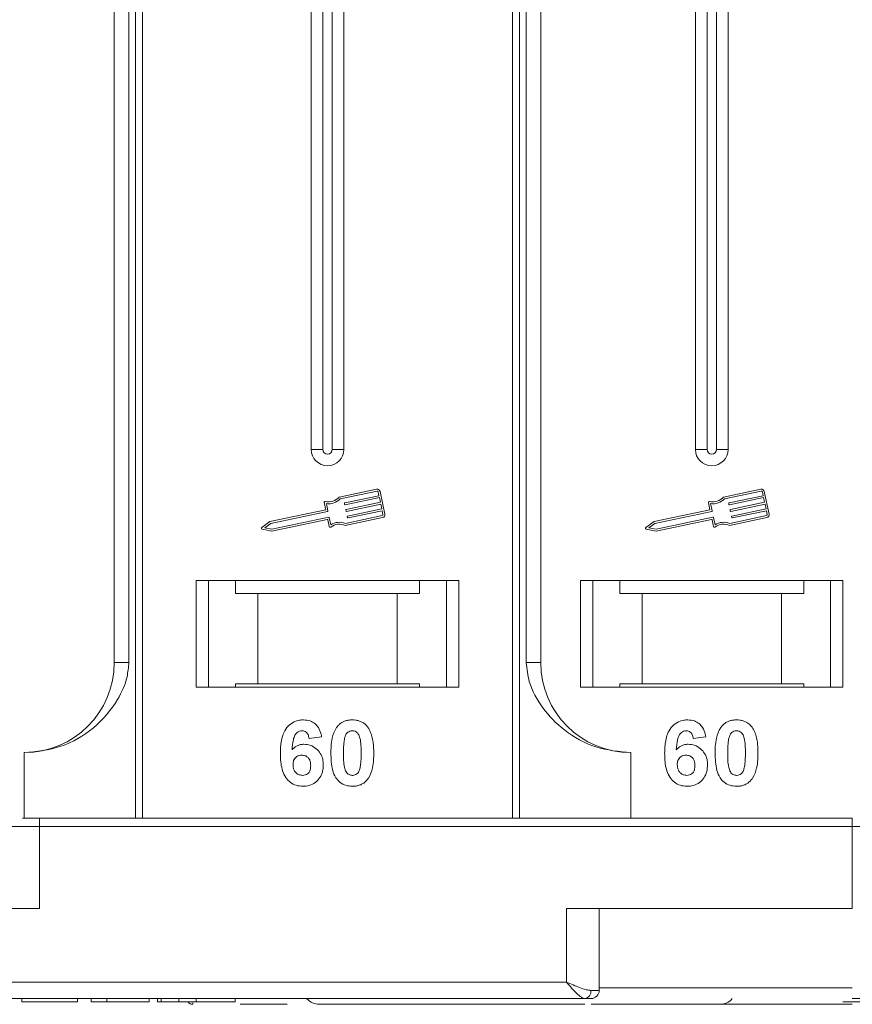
# Model space of a CAD drawing. Header units: millimetres. Extents: x 2205 to 3679, y 833 to 1866.
# Tile 22 of 86: x 2927 to 2978, y 1083 to 1143. Entities that reach past the tile are written whole.
import ezdxf

# ---------------------------------------------------------------- set-up
doc = ezdxf.new("R2010")
doc.units = ezdxf.units.MM

msp = doc.modelspace()

# ---------------------------------------------------------------- linework, layer by layer
at = {"color": 7, "linetype": 'Continuous', "lineweight": 15}
for p, q in [((2932.967, 1144.183), (2932.967, 1103.683)), ((2933.852, 1103.683), (2933.852, 1144.183)), ((2934.259, 1144.183), (2934.259, 1094.183)), ((2934.678, 1094.183), (2934.678, 1144.183)), ((2944.967, 1144.183), (2944.967, 1116.683)), ((2945.682, 1144.183), (2945.682, 1116.683)), ((2946.251, 1116.683), (2946.251, 1144.183)), ((2946.967, 1116.683), (2946.967, 1144.183)), ((2957.255, 1144.183), (2957.255, 1094.183)), ((2957.674, 1094.183), (2957.674, 1144.183)), ((2958.081, 1144.183), (2958.081, 1103.683)), ((2958.967, 1103.683), (2958.967, 1144.183)), ((2968.396, 1144.183), (2968.396, 1116.683)), ((2969.111, 1144.183), (2969.111, 1116.683)), ((2969.681, 1116.683), (2969.681, 1144.183)), ((2970.396, 1116.683), (2970.396, 1144.183)), ((2945.682, 1116.683), (2944.967, 1116.683)), ((2946.967, 1116.683), (2946.251, 1116.683)), ((2969.111, 1116.683), (2968.396, 1116.683)), ((2970.396, 1116.683), (2969.681, 1116.683)), ((2948.963, 1114.249), (2946.684, 1113.768)), ((2948.987, 1114.134), (2946.745, 1113.661)), ((2949.463, 1112.735), (2949.172, 1114.113)), ((2972.392, 1114.249), (2970.114, 1113.768)), ((2972.417, 1114.134), (2970.174, 1113.661)), ((2972.893, 1112.735), (2972.601, 1114.113)), ((2947.023, 1113.419), (2949.105, 1113.859)), ((2949.13, 1113.744), (2947.047, 1113.304)), ((2949.105, 1113.859), (2949.057, 1114.089)), ((2949.19, 1113.457), (2949.13, 1113.744)), ((2970.452, 1113.419), (2972.535, 1113.859)), ((2972.559, 1113.744), (2970.477, 1113.304)), ((2972.535, 1113.859), (2972.486, 1114.089)), ((2972.62, 1113.457), (2972.559, 1113.744)), ((2945.856, 1112.993), (2942.457, 1112.275)), ((2945.762, 1113.437), (2945.856, 1112.993)), ((2945.895, 1113.375), (2945.989, 1112.931)), ((2947.012, 1113.327), (2947, 1113.385)), ((2947.097, 1112.925), (2947.085, 1112.982)), ((2947.108, 1113.017), (2949.19, 1113.457)), ((2949.215, 1113.342), (2947.132, 1112.902)), ((2947.193, 1112.615), (2949.275, 1113.055)), ((2949.3, 1112.94), (2947.217, 1112.5)), ((2949.275, 1113.055), (2949.215, 1113.342)), ((2949.348, 1112.71), (2949.3, 1112.94)), ((2969.286, 1112.993), (2965.887, 1112.275)), ((2969.192, 1113.437), (2969.286, 1112.993)), ((2969.325, 1113.375), (2969.419, 1112.931)), ((2970.442, 1113.327), (2970.43, 1113.385)), ((2970.527, 1112.925), (2970.515, 1112.982)), ((2970.537, 1113.017), (2972.62, 1113.457)), ((2972.644, 1113.342), (2970.561, 1112.902)), ((2970.622, 1112.615), (2972.705, 1113.055)), ((2972.729, 1112.94), (2970.646, 1112.5)), ((2972.705, 1113.055), (2972.644, 1113.342)), ((2972.778, 1112.71), (2972.729, 1112.94)), ((2945.967, 1112.896), (2942.505, 1112.165)), ((2942.578, 1111.82), (2946.039, 1112.551)), ((2942.579, 1111.7), (2945.949, 1112.412)), ((2945.984, 1112.39), (2946.071, 1111.974)), ((2946.074, 1112.529), (2946.168, 1112.085)), ((2947.049, 1112.044), (2949.327, 1112.526)), ((2947.06, 1112.167), (2949.303, 1112.641)), ((2947.182, 1112.523), (2947.17, 1112.58)), ((2969.396, 1112.896), (2965.935, 1112.165)), ((2966.007, 1111.82), (2969.469, 1112.551)), ((2966.008, 1111.7), (2969.378, 1112.412)), ((2969.413, 1112.39), (2969.501, 1111.974)), ((2969.504, 1112.529), (2969.597, 1112.085)), ((2970.478, 1112.044), (2972.757, 1112.526)), ((2970.49, 1112.167), (2972.732, 1112.641)), ((2970.612, 1112.523), (2970.6, 1112.58)), ((2942.457, 1112.275), (2941.955, 1111.924)), ((2941.978, 1111.818), (2942.579, 1111.7)), ((2942.505, 1112.165), (2942.136, 1111.907)), ((2942.136, 1111.907), (2942.578, 1111.82)), ((2965.887, 1112.275), (2965.385, 1111.924)), ((2965.407, 1111.818), (2966.008, 1111.7)), ((2965.935, 1112.165), (2965.565, 1111.907)), ((2965.565, 1111.907), (2966.007, 1111.82)), ((2953.967, 1108.683), (2937.967, 1108.683)), ((2937.967, 1108.683), (2937.967, 1102.183)), ((2938.717, 1102.183), (2938.717, 1108.683)), ((2940.353, 1108.683), (2940.353, 1107.883)), ((2951.58, 1107.883), (2951.58, 1108.683)), ((2953.217, 1108.683), (2953.217, 1102.183)), ((2953.967, 1102.183), (2953.967, 1108.683)), ((2977.396, 1108.683), (2961.396, 1108.683)), ((2961.396, 1108.683), (2961.396, 1102.183)), ((2962.146, 1102.183), (2962.146, 1108.683)), ((2963.782, 1108.683), (2963.782, 1107.883)), ((2975.01, 1107.883), (2975.01, 1108.683)), ((2976.646, 1108.683), (2976.646, 1102.183)), ((2977.396, 1102.183), (2977.396, 1108.683)), ((2940.353, 1107.883), (2941.717, 1107.883)), ((2941.717, 1107.883), (2941.717, 1102.383)), ((2941.717, 1107.883), (2950.217, 1107.883)), ((2950.217, 1102.383), (2950.217, 1107.883)), ((2950.217, 1107.883), (2951.58, 1107.883)), ((2963.782, 1107.883), (2965.146, 1107.883)), ((2965.146, 1107.883), (2965.146, 1102.383)), ((2965.146, 1107.883), (2973.646, 1107.883)), ((2973.646, 1102.383), (2973.646, 1107.883)), ((2973.646, 1107.883), (2975.01, 1107.883)), ((2932.967, 1103.683), (2933.852, 1103.683)), ((2958.081, 1103.683), (2958.967, 1103.683)), ((2937.967, 1102.183), (2953.967, 1102.183)), ((2941.717, 1102.383), (2940.353, 1102.383)), ((2940.353, 1102.183), (2940.353, 1102.383)), ((2941.717, 1102.383), (2950.217, 1102.383)), ((2951.58, 1102.383), (2950.217, 1102.383)), ((2951.58, 1102.383), (2951.58, 1102.183)), ((2961.396, 1102.183), (2977.396, 1102.183)), ((2965.146, 1102.383), (2963.782, 1102.383)), ((2963.782, 1102.183), (2963.782, 1102.383)), ((2965.146, 1102.383), (2973.646, 1102.383)), ((2975.01, 1102.383), (2973.646, 1102.383)), ((2975.01, 1102.383), (2975.01, 1102.183)), ((2945.608, 1099.139), (2944.838, 1099.055)), ((2969.037, 1099.139), (2968.268, 1099.055)), ((2927.467, 1094.183), (2927.467, 1098.183)), ((2964.467, 1098.183), (2964.467, 1094.183)), ((2928.395, 1093.683), (2928.395, 1094.183)), ((2977.967, 1094.183), (2928.395, 1094.183)), ((2977.967, 1093.683), (2977.967, 1094.183)), ((2926.395, 1093.683), (2928.395, 1093.683)), ((2928.395, 1088.683), (2928.395, 1093.683)), ((2928.395, 1093.683), (2977.967, 1093.683)), ((2977.967, 1093.683), (2977.967, 1088.683)), ((2977.967, 1093.683), (2996.53, 1093.683)), ((2910.967, 1088.683), (2928.395, 1088.683)), ((2977.967, 1088.683), (2960.538, 1088.683)), ((2960.538, 1088.683), (2960.538, 1084.183)), ((2962.538, 1083.683), (2962.538, 1088.683)), ((2960.538, 1084.183), (2910.967, 1084.183)), ((2962.029, 1083.683), (2962.538, 1083.683)), ((2962.538, 1083.833), (2977.967, 1083.833)), ((2910.967, 1083.183), (2961.656, 1083.183)), ((2910.967, 1083.183), (2935.595, 1083.183)), ((2927.325, 1083.183), (2927.325, 1082.983)), ((2927.325, 1082.983), (2930.723, 1082.983)), ((2930.723, 1083.183), (2930.723, 1082.983)), ((2931.556, 1083.183), (2931.556, 1082.983)), ((2931.556, 1082.983), (2932.518, 1082.983)), ((2932.518, 1083.183), (2932.518, 1082.983)), ((2932.518, 1082.983), (2935.082, 1082.983)), ((2935.082, 1083.183), (2935.082, 1082.983)), ((2935.595, 1083.183), (2935.595, 1082.983)), ((2935.818, 1083.183), (2935.818, 1082.983)), ((2936.906, 1083.183), (2936.906, 1082.983)), ((2937.959, 1083.183), (2937.959, 1082.983)), ((2940.338, 1083.183), (2940.338, 1082.983)), ((2977.967, 1083.183), (3004.396, 1083.183)), ((2937.746, 1082.833), (2937.746, 1082.833))]:
    msp.add_line(p, q, dxfattribs=at)
for centre, radius, start, end in [((2945.967, 1116.683), 1, 180, 0), ((2945.967, 1116.683), 0.285, 180, 0), ((2969.396, 1116.683), 1, 180, 0), ((2969.396, 1116.683), 0.285, 180, 0), ((2948.999, 1114.077), 0.176, 11.9297, 101.9297), ((2948.999, 1114.077), 0.0587, 11.9297, 101.9297), ((2972.429, 1114.077), 0.176, 11.9297, 101.9297), ((2972.429, 1114.077), 0.0587, 11.9297, 101.9297), ((2946.038, 1114.355), 0.873, 256.41469, 317.74736), ((2946.038, 1114.355), 0.99, 261.69305, 315.48899), ((2969.468, 1114.355), 0.873, 256.41469, 317.74736), ((2969.468, 1114.355), 0.99, 261.69305, 315.48899), ((2945.82, 1113.449), 0.0587, 76.41469, 191.9297), ((2945.96, 1112.925), 0.0294, 281.9297, 11.9297), ((2947.029, 1113.391), 0.0294, 101.9297, 191.9297), ((2947.041, 1113.333), 0.0294, 191.9297, 281.9297), ((2947.114, 1112.988), 0.0294, 101.9297, 191.9297), ((2947.126, 1112.931), 0.0294, 191.9297, 281.9297), ((2969.249, 1113.449), 0.0587, 76.41469, 191.9297), ((2969.39, 1112.925), 0.0294, 281.9297, 11.9297), ((2970.458, 1113.391), 0.0294, 101.9297, 191.9297), ((2970.47, 1113.333), 0.0294, 191.9297, 281.9297), ((2970.543, 1112.988), 0.0294, 101.9297, 191.9297), ((2970.555, 1112.931), 0.0294, 191.9297, 281.9297), ((2945.955, 1112.383), 0.0294, 11.9297, 101.9297), ((2946.045, 1112.523), 0.0294, 11.9297, 101.9297), ((2947.199, 1112.586), 0.0294, 101.9297, 191.9297), ((2947.211, 1112.529), 0.0294, 191.9297, 281.9297), ((2949.291, 1112.698), 0.0587, 281.9297, 11.9297), ((2949.291, 1112.698), 0.176, 281.9297, 11.9297), ((2969.384, 1112.383), 0.0294, 11.9297, 101.9297), ((2969.475, 1112.523), 0.0294, 11.9297, 101.9297), ((2970.628, 1112.586), 0.0294, 101.9297, 191.9297), ((2970.64, 1112.529), 0.0294, 191.9297, 281.9297), ((2972.72, 1112.698), 0.0587, 281.9297, 11.9297), ((2972.72, 1112.698), 0.176, 281.9297, 11.9297), ((2941.989, 1111.876), 0.0587, 124.95116, 258.90824), ((2946.129, 1111.986), 0.0587, 191.9297, 307.44471), ((2946.695, 1111.246), 0.873, 66.11204, 127.44471), ((2946.695, 1111.246), 0.99, 68.37041, 122.16635), ((2965.419, 1111.876), 0.0587, 124.95116, 258.90824), ((2969.558, 1111.986), 0.0587, 191.9297, 307.44471), ((2970.125, 1111.246), 0.873, 66.11204, 127.44471), ((2970.125, 1111.246), 0.99, 68.37041, 122.16635), ((2927.467, 1103.683), 5.5, 270, 0), ((2964.467, 1103.683), 5.5, 180, 270), ((2961.582, 1083.627), 0.451, 279.5202, 7.08135), ((2962.038, 1083.683), 0.5, 270, 0), ((2937.746, 1083.183), 0.35, 215.64347, 270.00182), ((2945.467, 1083.833), 1, 221.2946, 270), ((2969.896, 1083.833), 1, 270, 319.04573)]:
    msp.add_arc(centre, radius, start, end, dxfattribs=at)
for points, knots in [([(2927.467, 1098.183), (2928.226, 1098.259), (2929.747, 1098.412), (2931.768, 1099.602), (2933.1, 1101.152), (2933.761, 1102.596), (2933.827, 1103.389), (2933.852, 1103.683)], [0, 0, 0, 0, 0.249096, 0.498243, 0.745205, 0.90541, 1, 1, 1, 1]), ([(2958.081, 1103.683), (2958.125, 1103.292), (2958.236, 1102.293), (2959.059, 1100.839), (2960.429, 1099.426), (2962.295, 1098.39), (2963.745, 1098.251), (2964.467, 1098.183)], [0, 0, 0, 0, 0.125713, 0.321276, 0.524466, 0.763484, 1, 1, 1, 1]), ([(2943.095, 1098.129), (2943.098, 1098.262), (2943.106, 1098.664), (2943.197, 1099.22), (2943.475, 1099.728), (2943.822, 1100.031), (2944.192, 1100.168), (2944.425, 1100.179), (2944.51, 1100.183)], [0, 0, 0, 0, 0.142337, 0.429127, 0.589943, 0.751205, 0.909895, 1, 1, 1, 1]), ([(2944.51, 1100.183), (2944.646, 1100.172), (2944.892, 1100.153), (2945.204, 1099.969), (2945.445, 1099.692), (2945.561, 1099.395), (2945.597, 1099.196), (2945.608, 1099.139)], [0, 0, 0, 0, 0.242691, 0.439002, 0.635006, 0.895059, 1, 1, 1, 1]), ([(2946.172, 1098.164), (2946.174, 1098.297), (2946.179, 1098.6), (2946.251, 1099.128), (2946.392, 1099.548), (2946.55, 1099.754), (2946.567, 1099.776)], [0, 0, 0, 0, 0.237381, 0.538918, 0.949082, 1, 1, 1, 1]), ([(2946.567, 1099.776), (2946.612, 1099.827), (2946.702, 1099.929), (2946.871, 1100.044), (2947.059, 1100.127), (2947.229, 1100.165), (2947.37, 1100.18), (2947.443, 1100.182), (2947.479, 1100.183)], [0, 0, 0, 0, 0.193776, 0.3936, 0.587864, 0.788908, 0.894169, 1, 1, 1, 1]), ([(2947.479, 1100.183), (2947.546, 1100.181), (2947.681, 1100.176), (2947.879, 1100.132), (2948.069, 1100.055), (2948.214, 1099.956), (2948.321, 1099.858), (2948.37, 1099.8), (2948.394, 1099.772)], [0, 0, 0, 0, 0.192627, 0.388684, 0.582013, 0.783201, 0.891038, 1, 1, 1, 1]), ([(2948.394, 1099.772), (2948.434, 1099.717), (2948.513, 1099.608), (2948.619, 1099.376), (2948.708, 1099.081), (2948.758, 1098.749), (2948.783, 1098.44), (2948.786, 1098.25), (2948.787, 1098.156)], [0, 0, 0, 0, 0.118432, 0.239329, 0.449434, 0.664178, 0.83182, 1, 1, 1, 1]), ([(2966.524, 1098.129), (2966.527, 1098.262), (2966.536, 1098.664), (2966.626, 1099.22), (2966.905, 1099.728), (2967.251, 1100.031), (2967.621, 1100.168), (2967.855, 1100.179), (2967.939, 1100.183)], [0, 0, 0, 0, 0.142337, 0.429127, 0.589943, 0.751205, 0.909895, 1, 1, 1, 1]), ([(2967.939, 1100.183), (2968.075, 1100.172), (2968.321, 1100.153), (2968.634, 1099.969), (2968.875, 1099.692), (2968.991, 1099.395), (2969.027, 1099.196), (2969.037, 1099.139)], [0, 0, 0, 0, 0.2426908, 0.4390024, 0.635006, 0.8950587, 1, 1, 1, 1]), ([(2969.601, 1098.164), (2969.603, 1098.297), (2969.608, 1098.6), (2969.681, 1099.128), (2969.822, 1099.548), (2969.98, 1099.754), (2969.997, 1099.776)], [0, 0, 0, 0, 0.237381, 0.538918, 0.949082, 1, 1, 1, 1]), ([(2969.997, 1099.776), (2970.041, 1099.827), (2970.131, 1099.929), (2970.3, 1100.044), (2970.489, 1100.127), (2970.658, 1100.165), (2970.8, 1100.18), (2970.872, 1100.182), (2970.909, 1100.183)], [0, 0, 0, 0, 0.193776, 0.3936, 0.587864, 0.788908, 0.894169, 1, 1, 1, 1]), ([(2970.909, 1100.183), (2970.976, 1100.181), (2971.11, 1100.176), (2971.308, 1100.132), (2971.499, 1100.055), (2971.644, 1099.956), (2971.751, 1099.858), (2971.799, 1099.8), (2971.824, 1099.772)], [0, 0, 0, 0, 0.192627, 0.388684, 0.582013, 0.783201, 0.891038, 1, 1, 1, 1]), ([(2971.824, 1099.772), (2971.863, 1099.717), (2971.943, 1099.608), (2972.048, 1099.376), (2972.138, 1099.081), (2972.188, 1098.749), (2972.213, 1098.44), (2972.215, 1098.25), (2972.216, 1098.156)], [0, 0, 0, 0, 0.118432, 0.239329, 0.449434, 0.664178, 0.83182, 1, 1, 1, 1]), ([(2944.411, 1099.516), (2944.357, 1099.511), (2944.249, 1099.5), (2944.097, 1099.4), (2943.955, 1099.228), (2943.846, 1098.866), (2943.822, 1098.565), (2943.805, 1098.361)], [0, 0, 0, 0, 0.112049, 0.22438, 0.370115, 0.570276, 1, 1, 1, 1]), ([(2944.838, 1099.055), (2944.826, 1099.132), (2944.806, 1099.254), (2944.716, 1099.398), (2944.611, 1099.479), (2944.502, 1099.512), (2944.436, 1099.515), (2944.411, 1099.516)], [0, 0, 0, 0, 0.33384, 0.524547, 0.716372, 0.891824, 1, 1, 1, 1]), ([(2946.941, 1098.156), (2946.941, 1098.222), (2946.942, 1098.356), (2946.948, 1098.536), (2946.958, 1098.698), (2946.972, 1098.841), (2946.991, 1098.983), (2947.015, 1099.077), (2947.027, 1099.123)], [0, 0, 0, 0, 0.20527, 0.410616, 0.557148, 0.703844, 0.851475, 1, 1, 1, 1]), ([(2947.027, 1099.123), (2947.05, 1099.193), (2947.088, 1099.305), (2947.196, 1099.43), (2947.32, 1099.497), (2947.419, 1099.513), (2947.473, 1099.516), (2947.479, 1099.516)], [0, 0, 0, 0, 0.334804, 0.542561, 0.750382, 0.970721, 1, 1, 1, 1]), ([(2947.479, 1099.516), (2947.537, 1099.51), (2947.638, 1099.5), (2947.766, 1099.425), (2947.877, 1099.285), (2947.976, 1099.014), (2948.013, 1098.617), (2948.016, 1098.311), (2948.018, 1098.156)], [0, 0, 0, 0, 0.105646, 0.186221, 0.267042, 0.431541, 0.712708, 1, 1, 1, 1]), ([(2967.841, 1099.516), (2967.787, 1099.511), (2967.678, 1099.5), (2967.526, 1099.4), (2967.384, 1099.228), (2967.276, 1098.866), (2967.252, 1098.565), (2967.235, 1098.361)], [0, 0, 0, 0, 0.112049, 0.22438, 0.370115, 0.570276, 1, 1, 1, 1]), ([(2968.268, 1099.055), (2968.255, 1099.132), (2968.236, 1099.254), (2968.145, 1099.398), (2968.04, 1099.479), (2967.932, 1099.512), (2967.866, 1099.515), (2967.841, 1099.516)], [0, 0, 0, 0, 0.33384, 0.524547, 0.716372, 0.891824, 1, 1, 1, 1]), ([(2970.37, 1098.156), (2970.371, 1098.222), (2970.372, 1098.356), (2970.378, 1098.536), (2970.388, 1098.698), (2970.402, 1098.841), (2970.42, 1098.983), (2970.444, 1099.077), (2970.456, 1099.123)], [0, 0, 0, 0, 0.20527, 0.410616, 0.557148, 0.703844, 0.851475, 1, 1, 1, 1]), ([(2970.456, 1099.123), (2970.48, 1099.193), (2970.518, 1099.305), (2970.626, 1099.43), (2970.75, 1099.497), (2970.849, 1099.513), (2970.902, 1099.516), (2970.909, 1099.516)], [0, 0, 0, 0, 0.334804, 0.542561, 0.750382, 0.970721, 1, 1, 1, 1]), ([(2970.909, 1099.516), (2970.966, 1099.51), (2971.067, 1099.5), (2971.196, 1099.425), (2971.306, 1099.285), (2971.406, 1099.014), (2971.442, 1098.617), (2971.446, 1098.311), (2971.447, 1098.156)], [0, 0, 0, 0, 0.105646, 0.186221, 0.267042, 0.431541, 0.712708, 1, 1, 1, 1]), ([(2943.805, 1098.361), (2943.852, 1098.409), (2943.946, 1098.507), (2944.092, 1098.598), (2944.219, 1098.648), (2944.318, 1098.676), (2944.422, 1098.692), (2944.493, 1098.694), (2944.528, 1098.696)], [0, 0, 0, 0, 0.2436536, 0.4957602, 0.6178923, 0.7415029, 0.8700251, 1, 1, 1, 1]), ([(2944.528, 1098.696), (2944.664, 1098.683), (2944.936, 1098.658), (2945.285, 1098.443), (2945.55, 1098.141), (2945.692, 1097.788), (2945.704, 1097.544), (2945.71, 1097.436)], [0, 0, 0, 0, 0.210216, 0.421975, 0.620016, 0.831037, 1, 1, 1, 1]), ([(2967.235, 1098.361), (2967.281, 1098.409), (2967.376, 1098.507), (2967.521, 1098.598), (2967.648, 1098.648), (2967.747, 1098.676), (2967.851, 1098.692), (2967.922, 1098.694), (2967.958, 1098.696)], [0, 0, 0, 0, 0.243654, 0.49576, 0.617892, 0.741503, 0.870025, 1, 1, 1, 1]), ([(2967.958, 1098.696), (2968.093, 1098.683), (2968.366, 1098.658), (2968.714, 1098.443), (2968.98, 1098.141), (2969.121, 1097.788), (2969.134, 1097.544), (2969.14, 1097.436)], [0, 0, 0, 0, 0.210216, 0.421975, 0.620016, 0.831037, 1, 1, 1, 1]), ([(2944.452, 1096.131), (2944.317, 1096.142), (2944.045, 1096.163), (2943.685, 1096.364), (2943.394, 1096.669), (2943.154, 1097.205), (2943.099, 1097.716), (2943.095, 1098.071), (2943.095, 1098.129)], [0, 0, 0, 0, 0.148269, 0.297647, 0.442421, 0.607851, 0.935658, 1, 1, 1, 1]), ([(2943.864, 1097.454), (2943.869, 1097.536), (2943.877, 1097.672), (2943.968, 1097.842), (2944.09, 1097.95), (2944.239, 1098.019), (2944.346, 1098.026), (2944.398, 1098.029)], [0, 0, 0, 0, 0.2767209, 0.4568705, 0.6370074, 0.8240683, 1, 1, 1, 1]), ([(2944.398, 1098.029), (2944.466, 1098.024), (2944.591, 1098.014), (2944.752, 1097.919), (2944.871, 1097.784), (2944.933, 1097.6), (2944.938, 1097.467), (2944.941, 1097.397)], [0, 0, 0, 0, 0.2137567, 0.3949441, 0.5765849, 0.7773109, 1, 1, 1, 1]), ([(2947.479, 1096.131), (2947.344, 1096.142), (2947.072, 1096.162), (2946.718, 1096.36), (2946.43, 1096.674), (2946.197, 1097.285), (2946.182, 1097.805), (2946.172, 1098.164)], [0, 0, 0, 0, 0.147528, 0.296569, 0.43214, 0.608737, 1, 1, 1, 1]), ([(2947.479, 1096.798), (2947.411, 1096.806), (2947.301, 1096.819), (2947.172, 1096.905), (2947.07, 1097.056), (2946.976, 1097.328), (2946.947, 1097.718), (2946.943, 1098.009), (2946.941, 1098.156)], [0, 0, 0, 0, 0.125351, 0.202197, 0.279182, 0.459742, 0.727968, 1, 1, 1, 1]), ([(2948.018, 1098.156), (2948.017, 1098.089), (2948.016, 1097.955), (2948.011, 1097.775), (2948, 1097.614), (2947.986, 1097.472), (2947.968, 1097.33), (2947.944, 1097.237), (2947.932, 1097.191)], [0, 0, 0, 0, 0.205942, 0.411959, 0.558149, 0.704502, 0.851801, 1, 1, 1, 1]), ([(2948.787, 1098.156), (2948.785, 1098.022), (2948.78, 1097.719), (2948.709, 1097.198), (2948.571, 1096.776), (2948.414, 1096.568), (2948.391, 1096.538)], [0, 0, 0, 0, 0.236629, 0.537361, 0.932986, 1, 1, 1, 1]), ([(2967.882, 1096.131), (2967.746, 1096.142), (2967.475, 1096.163), (2967.115, 1096.364), (2966.823, 1096.669), (2966.583, 1097.205), (2966.528, 1097.716), (2966.525, 1098.071), (2966.524, 1098.129)], [0, 0, 0, 0, 0.148269, 0.297647, 0.442421, 0.607851, 0.935658, 1, 1, 1, 1]), ([(2967.293, 1097.454), (2967.298, 1097.536), (2967.306, 1097.672), (2967.397, 1097.842), (2967.52, 1097.95), (2967.668, 1098.019), (2967.776, 1098.026), (2967.828, 1098.029)], [0, 0, 0, 0, 0.276721, 0.45687, 0.637007, 0.824068, 1, 1, 1, 1]), ([(2967.828, 1098.029), (2967.896, 1098.024), (2968.021, 1098.014), (2968.181, 1097.919), (2968.3, 1097.784), (2968.362, 1097.6), (2968.368, 1097.467), (2968.37, 1097.397)], [0, 0, 0, 0, 0.213757, 0.394944, 0.576585, 0.777311, 1, 1, 1, 1]), ([(2970.909, 1096.131), (2970.774, 1096.142), (2970.502, 1096.162), (2970.148, 1096.36), (2969.86, 1096.674), (2969.627, 1097.285), (2969.611, 1097.805), (2969.601, 1098.164)], [0, 0, 0, 0, 0.147528, 0.296569, 0.43214, 0.608737, 1, 1, 1, 1]), ([(2970.909, 1096.798), (2970.841, 1096.806), (2970.731, 1096.819), (2970.602, 1096.905), (2970.499, 1097.056), (2970.406, 1097.328), (2970.376, 1097.718), (2970.372, 1098.009), (2970.37, 1098.156)], [0, 0, 0, 0, 0.125351, 0.202197, 0.279182, 0.459742, 0.727968, 1, 1, 1, 1]), ([(2971.447, 1098.156), (2971.447, 1098.089), (2971.446, 1097.955), (2971.44, 1097.775), (2971.43, 1097.614), (2971.416, 1097.472), (2971.397, 1097.33), (2971.373, 1097.237), (2971.362, 1097.191)], [0, 0, 0, 0, 0.205942, 0.411959, 0.558149, 0.704502, 0.851801, 1, 1, 1, 1]), ([(2972.216, 1098.156), (2972.214, 1098.022), (2972.209, 1097.719), (2972.139, 1097.198), (2972.001, 1096.776), (2971.843, 1096.568), (2971.821, 1096.538)], [0, 0, 0, 0, 0.236629, 0.537361, 0.932986, 1, 1, 1, 1]), ([(2944.437, 1096.798), (2944.369, 1096.805), (2944.232, 1096.82), (2944.057, 1096.936), (2943.93, 1097.094), (2943.872, 1097.276), (2943.867, 1097.396), (2943.864, 1097.454)], [0, 0, 0, 0, 0.207905, 0.419981, 0.630626, 0.821735, 1, 1, 1, 1]), ([(2944.941, 1097.397), (2944.937, 1097.311), (2944.93, 1097.173), (2944.857, 1096.994), (2944.747, 1096.885), (2944.603, 1096.811), (2944.496, 1096.803), (2944.437, 1096.798)], [0, 0, 0, 0, 0.2886974, 0.4635526, 0.6399417, 0.8018084, 1, 1, 1, 1]), ([(2945.71, 1097.436), (2945.702, 1097.302), (2945.687, 1097.032), (2945.521, 1096.65), (2945.236, 1096.351), (2944.862, 1096.16), (2944.589, 1096.141), (2944.452, 1096.131)], [0, 0, 0, 0, 0.197831, 0.3973, 0.59891, 0.798741, 1, 1, 1, 1]), ([(2967.866, 1096.798), (2967.799, 1096.805), (2967.662, 1096.82), (2967.486, 1096.936), (2967.36, 1097.094), (2967.302, 1097.276), (2967.296, 1097.396), (2967.293, 1097.454)], [0, 0, 0, 0, 0.207905, 0.419981, 0.630626, 0.821735, 1, 1, 1, 1]), ([(2968.37, 1097.397), (2968.366, 1097.311), (2968.36, 1097.173), (2968.287, 1096.994), (2968.176, 1096.885), (2968.032, 1096.811), (2967.925, 1096.803), (2967.866, 1096.798)], [0, 0, 0, 0, 0.2886974, 0.4635526, 0.6399417, 0.8018084, 1, 1, 1, 1]), ([(2969.14, 1097.436), (2969.132, 1097.302), (2969.116, 1097.032), (2968.951, 1096.65), (2968.665, 1096.351), (2968.292, 1096.16), (2968.019, 1096.141), (2967.882, 1096.131)], [0, 0, 0, 0, 0.197831, 0.3973, 0.59891, 0.798741, 1, 1, 1, 1]), ([(2947.932, 1097.191), (2947.909, 1097.122), (2947.871, 1097.01), (2947.763, 1096.885), (2947.642, 1096.819), (2947.542, 1096.801), (2947.488, 1096.798), (2947.479, 1096.798)], [0, 0, 0, 0, 0.3336776, 0.5404125, 0.7472639, 0.9612091, 1, 1, 1, 1]), ([(2971.362, 1097.191), (2971.338, 1097.122), (2971.3, 1097.01), (2971.193, 1096.885), (2971.071, 1096.819), (2970.972, 1096.801), (2970.917, 1096.798), (2970.909, 1096.798)], [0, 0, 0, 0, 0.3336776, 0.5404125, 0.7472639, 0.9612091, 1, 1, 1, 1]), ([(2948.391, 1096.538), (2948.347, 1096.488), (2948.257, 1096.386), (2948.088, 1096.27), (2947.899, 1096.187), (2947.73, 1096.149), (2947.588, 1096.134), (2947.516, 1096.132), (2947.479, 1096.131)], [0, 0, 0, 0, 0.193769, 0.393564, 0.587886, 0.789131, 0.894283, 1, 1, 1, 1]), ([(2971.821, 1096.538), (2971.776, 1096.488), (2971.686, 1096.386), (2971.517, 1096.27), (2971.329, 1096.187), (2971.159, 1096.149), (2971.018, 1096.134), (2970.945, 1096.132), (2970.909, 1096.131)], [0, 0, 0, 0, 0.193769, 0.393564, 0.587886, 0.789131, 0.894283, 1, 1, 1, 1]), ([(2928.395, 1094.183), (2928.236, 1094.183), (2927.91, 1094.183), (2927.55, 1094.183), (2927.407, 1094.183), (2927.374, 1094.183)], [0, 0, 0, 0, 0.421218, 0.866389, 1, 1, 1, 1]), ([(2961.656, 1083.183), (2961.588, 1083.2), (2961.445, 1083.235), (2961.165, 1083.486), (2960.856, 1083.815), (2960.644, 1084.06), (2960.538, 1084.183)], [0, 0, 0, 0, 0.2343503, 0.4981953, 0.748869, 1, 1, 1, 1]), ([(2960.538, 1084.183), (2960.808, 1084.066), (2961.226, 1083.886), (2961.725, 1083.714), (2961.934, 1083.693), (2962.029, 1083.683)], [0, 0, 0, 0, 0.498413, 0.772928, 1, 1, 1, 1]), ([(2935.595, 1082.983), (2935.595, 1082.983), (2935.596, 1082.983), (2935.611, 1082.983), (2935.635, 1082.983), (2935.677, 1082.983), (2935.734, 1082.983), (2935.79, 1082.983), (2935.818, 1082.983)], [0, 0, 0, 0, 0.15395, 0.308181, 0.478699, 0.649961, 0.824203, 1, 1, 1, 1]), ([(2935.818, 1082.983), (2935.878, 1082.983), (2935.998, 1082.983), (2936.315, 1082.983), (2936.636, 1082.983), (2936.877, 1082.983), (2936.906, 1082.983)], [0, 0, 0, 0, 0.250896, 0.502166, 0.940512, 1, 1, 1, 1]), ([(2936.906, 1082.983), (2936.968, 1082.983), (2937.092, 1082.983), (2937.276, 1082.983), (2937.452, 1082.983), (2937.619, 1082.983), (2937.789, 1082.983), (2937.903, 1082.983), (2937.959, 1082.983)], [0, 0, 0, 0, 0.185429, 0.37219, 0.527708, 0.683877, 0.841678, 1, 1, 1, 1]), ([(2937.746, 1082.932), (2937.746, 1082.909), (2937.747, 1082.848), (2937.746, 1082.839), (2937.746, 1082.833)], [0, 0, 0, 0, 0.377883, 1, 1, 1, 1]), ([(2937.959, 1082.983), (2938.093, 1082.983), (2938.497, 1082.983), (2939.151, 1082.983), (2939.77, 1082.983), (2940.197, 1082.983), (2940.328, 1082.983), (2940.336, 1082.983), (2940.338, 1082.983)], [0, 0, 0, 0, 0.101398, 0.306996, 0.506144, 0.685262, 0.924557, 1, 1, 1, 1]), ([(2977.389, 1082.983), (2977.522, 1082.983), (2977.926, 1082.983), (2978.586, 1082.983), (2979.208, 1082.983), (2979.633, 1082.983), (2979.758, 1082.983), (2979.766, 1082.983), (2979.768, 1082.983)], [0, 0, 0, 0, 0.102171, 0.30922, 0.51365, 0.692275, 0.932413, 1, 1, 1, 1]), ([(2940.641, 1082.833), (2940.987, 1082.833), (2941.953, 1082.833), (2942.896, 1082.833), (2943.503, 1082.833)], [0, 0, 0, 0, 0.357051, 1, 1, 1, 1]), ([(2945.467, 1082.833), (2945.513, 1082.833), (2945.608, 1082.833), (2946.388, 1082.833), (2947.569, 1082.833), (2949.06, 1082.833), (2950.73, 1082.833), (2952.694, 1082.833), (2955.698, 1082.833), (2958.724, 1082.833), (2961.161, 1082.833), (2961.656, 1082.833)], [0, 0, 0, 0, 0.116801, 0.237217, 0.361008, 0.457797, 0.55457, 0.653419, 0.752252, 0.949669, 1, 1, 1, 1]), ([(2962.038, 1082.833), (2962.362, 1082.833), (2963.625, 1082.833), (2966.271, 1082.833), (2969.938, 1082.833), (2973.963, 1082.833), (2976.646, 1082.833), (2977.967, 1082.833)], [0, 0, 0, 0, 0.068027, 0.265043, 0.51709, 0.762232, 1, 1, 1, 1])]:
    msp.add_open_spline(points, degree=3, knots=knots, dxfattribs=at)
msp.add_open_spline([(2962.038, 1083.183), (2962.021, 1083.183), (2961.985, 1083.183), (2961.766, 1083.183), (2961.656, 1083.183)], degree=3, dxfattribs=at)

doc.saveas('drawing.dxf')
